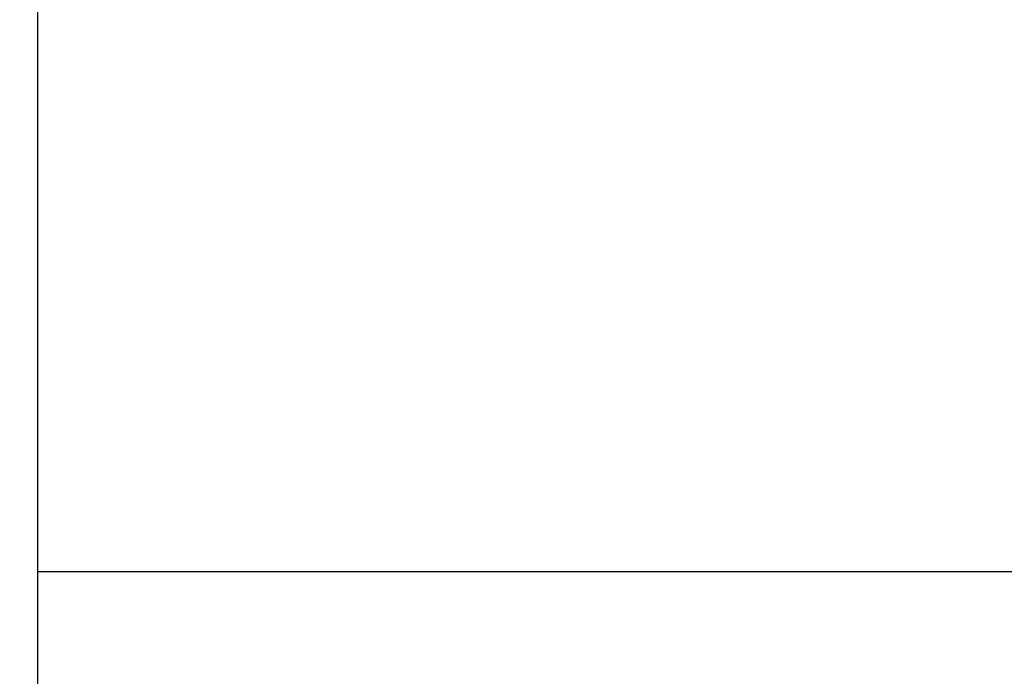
# Model space of a CAD drawing. Extents: x 11.3 to 65.1, y 22.5 to 55.4.
# Tile 4 of 47: x 51.6 to 60.3, y 31.7 to 37.5. Entities that reach past the tile are written whole.
import ezdxf

# ---------------------------------------------------------------- set-up
doc = ezdxf.new("R2010")
doc.units = 0
doc.header["$MEASUREMENT"] = 0
doc.layers.add('DIM', color=4, linetype='CONTINUOUS')
doc.layers.add('OUT', color=3, linetype='CONTINUOUS')
doc.styles.add('DIM-7', font='SIMPLEX.shx', dxfattribs={"width": 0.7, "bigfont": 'chineset.shx'})
doc.dimstyles.new('CNS', dxfattribs={"dimtxt": 3.5, "dimasz": 2.5, "dimexe": 1, "dimexo": 1.5, "dimgap": 0.09, "dimtad": 0, "dimdsep": 46, "dimtxsty": 'DIM-7', "dimcen": 0.09, "dimclrd": 1, "dimclre": 1, "dimclrt": 4, "dimadec": 0, "dimazin": 0, "dimtfac": 1, "dimtix": 1, "dimtmove": 2, "dimatfit": 3, "dimfxl": 1, "dimtvp": 0.971429, "dimtolj": 1, "dimarcsym": 0})

# ---------------------------------------------------------------- blocks, each defined once
blk = doc.blocks.new('*D4')
at = {"layer": 'DIM', "color": 7, "lineweight": -2, "transparency": 16777216}
for p, q in [((60.7106, 32.4537), (60.7106, 22.4826)), ((48.7106, 27.4537), (48.7106, 22.4826)), ((49.4606, 22.7826), (59.9606, 22.7826))]:
    blk.add_line(p, q, dxfattribs=at)
at = {"layer": 'DIM', "color": 7, "transparency": 16777216}
for points in [[(49.4606, 22.9076), (49.4606, 22.6576), (48.7106, 22.7826)], [(59.9606, 22.9076), (59.9606, 22.6576), (60.7106, 22.7826)]]:
    blk.add_solid(points, dxfattribs=at)
at = {"layer": 'DIM', "color": 7, "transparency": 16777216, "insert": (54.7106, 23.6076), "char_height": 1.05, "attachment_point": 5, "style": 'DIM-7'}
blk.add_mtext('\\A1;12', dxfattribs=at)

msp = doc.modelspace()

# ---------------------------------------------------------------- linework, layer by layer
at = {"layer": 'OUT', "color": 7}
for p, q in [((51.7106, 27.9037), (51.7106, 47.3037)), ((60.4106, 32.6037), (51.7106, 32.6037))]:
    msp.add_line(p, q, dxfattribs=at)

# ---------------------------------------------------------------- dimensions: what is measured, and where the dimension line sits
at = {"layer": 'DIM', "color": 7}
dim = msp.add_linear_dim(base=(60.7106, 22.7826), p1=(48.7106, 27.9037), p2=(60.7106, 32.9037), angle=180, dimstyle='CNS', override={"dimscale": 0.3, "dimgap": 1, "dimtad": 1, "dimclrd": 7, "dimclre": 7, "dimclrt": 7, "dimtol": 0, "dimlim": 0, "dimtp": -0.005, "dimtm": -0.005, "dimtfac": 0.6, "dimtdec": 3, "dimtmove": 1}, dxfattribs=at)
dim.commit()
dim.dimension.update_dxf_attribs({"geometry": '*D4', "text_midpoint": (54.7106, 23.6076)})

doc.saveas('drawing.dxf')
